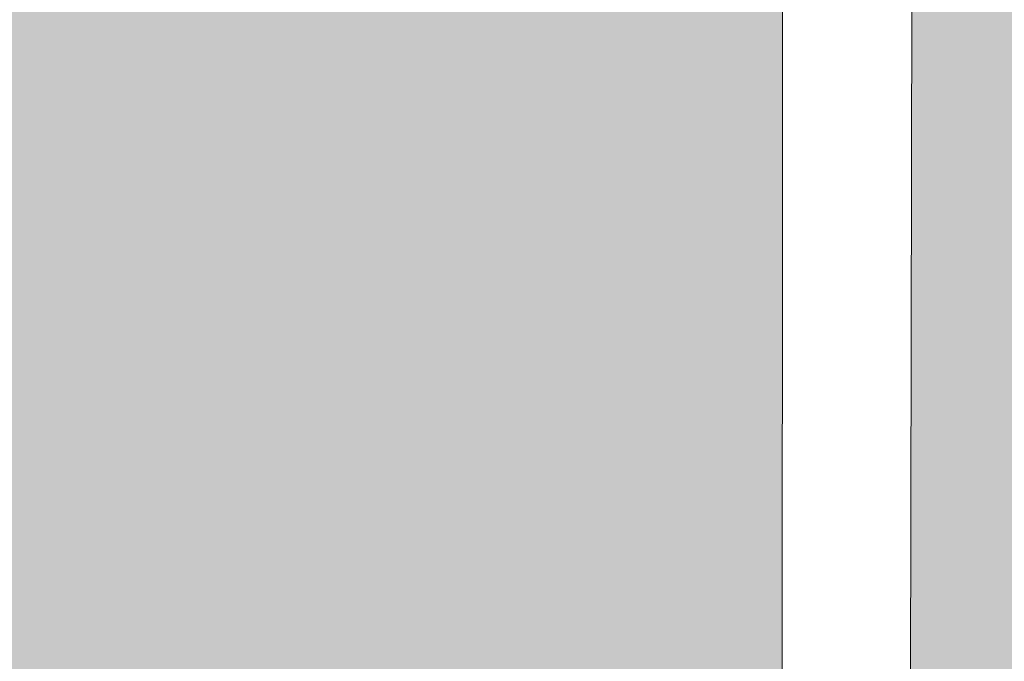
# Model space of a CAD drawing. Header units: millimetres. Extents: x -30280 to 19093, y -19284 to 4746.
# Tile 181 of 256: x -2167 to -1550, y -16670 to -16269. Entities that reach past the tile are written whole.
import ezdxf

# ---------------------------------------------------------------- set-up
doc = ezdxf.new("R2010")
doc.units = ezdxf.units.MM
doc.header["$MEASUREMENT"] = 0
for name, color, linetype in [('Nuevo_07_CR_Cel Ras pladur', 7, 'Continuous'), ('Nuevo_07_CR_Cel Ras vinilic', 7, 'Continuous'), ('Nuevo_08_E_Envans secs', 7, 'Continuous'), ('Nuevo_Puertas Archicad', 7, 'Continuous')]:
    doc.layers.add(name, color=color, linetype=linetype)
for name, color, linetype, lineweight, true_color in [('Nuevo_07_CR_Cel Ras pladur_Pluma_Nº__102', 7, 'Continuous', 5, 0xcccccc), ('Nuevo_07_CR_Cel Ras vinilic_Pluma_Nº__102', 7, 'Continuous', 5, 0xcccccc), ('Nuevo_07_CR_Cel Ras vinilic_Pluma_Nº__79', 7, 'Continuous', 5, 0xaaffd5), ('Nuevo_Puertas Archicad_Pluma_Nº__3', 7, 'Continuous', 5, 0xa4a4a4)]:
    doc.layers.add(name, color=color, linetype=linetype, lineweight=lineweight, true_color=true_color)

# ---------------------------------------------------------------- blocks, each defined once
blk = doc.blocks.new('Forjado_1_1', base_point=(-28050.85, 1700.85))
at = {"layer": 'Nuevo_07_CR_Cel Ras pladur_Pluma_Nº__102', "linetype": 'Continuous', "lineweight": 0, "true_color": 0x333333}
h = blk.add_hatch(color=250, dxfattribs=at)
h.paths.add_polyline_path([(-28050.85, 1700.85), (-1702.11, 1700.85), (-1556.11, 1700.85), (-1556.11, -1703.98), (-1619.11, -1703.98), (-1619.11, -6940.7), (-1544.11, -6940.7), (-1544.11, -7505.7), (-1616.26, -7505.7), (-1616.05, -11923.98), (-1552.9, -11923.98), (-1552.9, -12503.98), (-2036.11, -12503.98), (-2036.11, -12340.7), (-6985.39, -12340.7), (-6985.39, -12549.28), (-7491.4, -12549.28), (-7491.4, -12393.7), (-10655.85, -12393.7), (-10657.1, -13685.07), (-1603.63, -13694.56), (-1609.23, -16937.98), (375.89, -16937.98), (375.89, -16738.98), (1128.89, -16738.98), (1128.89, -17066.98), (2622.91, -17066.98), (5778.89, -17066.98), (5778.89, -16738.98), (6378.89, -16738.98), (6378.89, -12488.98), (5778.89, -12488.98), (5763.89, -12069.98), (3832.9, -12069.98), (2768.91, -12069.98), (2768.91, -12619.14), (2622.91, -12619.14), (2622.91, -12069.98), (843.89, -12069.98), (843.89, -12503.98), (363.89, -12503.98), (363.89, -11923.98), (6641.89, -11923.98), (6627.87, -9203.97), (6003.89, -9207.42), (6010.89, -7490.7), (5790.89, -7490.7), (5790.89, -6940.7), (6010.89, -6940.7), (6010.89, -1710.7), (5770.89, -1710.7), (5770.89, 3861.73), (-28038.85, 3861.73)])
h.paths.add_polyline_path([(7.39, -9099.15), (-1192.61, -9099.15), (-1192.61, 1700.85), (7.39, 1700.85)], flags=0)
h.paths.add_polyline_path([(-1181.11, -11348.2), (-1181.11, -9848.2), (5718.89, -9848.2), (5718.89, -11348.2)], flags=0)
h.paths.add_polyline_path([(38, -16371.48), (-1162, -16371.48), (-1162, -12771.48), (38, -12771.48)], flags=0)
h.paths.add_polyline_path([(2309.36, -16371.48), (1109.36, -16371.48), (1109.36, -12771.48), (2309.36, -12771.48)], flags=0)
h.paths.add_polyline_path([(2226.83, -8799.15), (2226.83, 1400.85), (3726.83, 1400.85), (3726.83, -8799.15)], flags=0)
h.paths.add_polyline_path([(3832.9, -12471.48), (5032.9, -12471.48), (5032.9, -16671.48), (3832.9, -16671.48)], flags=0)
at = {"layer": 'Nuevo_07_CR_Cel Ras pladur_Pluma_Nº__102', "color": 254, "linetype": 'Continuous', "lineweight": 5, "true_color": 0xcccccc, "flags": 128}
blk.add_lwpolyline([(1128.89, -16738.98), (375.89, -16738.98), (375.89, -16937.98), (-1609.23, -16937.98), (-1603.63, -13694.56), (-10657.1, -13685.07), (-10655.85, -12393.7), (-7491.4, -12393.7), (-7491.4, -12549.28), (-6985.39, -12549.28), (-6985.39, -12340.7), (-2036.11, -12340.7), (-2036.11, -12503.98), (-1552.9, -12503.98), (-1552.9, -11923.98), (-1616.05, -11923.98), (-1616.26, -7505.7)], dxfattribs=at)
blk = doc.blocks.new('Puerta 27_6')
at = {"layer": 'Nuevo_Puertas Archicad_Pluma_Nº__3', "color": 253, "linetype": 'Continuous', "lineweight": 5, "true_color": 0xa4a4a4}
blk.add_arc((422, 0), 844, 90, 180, dxfattribs=at)
blk = doc.blocks.new('Muro_61_1', base_point=(-1689.41, -17083.98))
at = {"layer": 'Nuevo_Puertas Archicad', "color": 253, "linetype": 'Continuous', "lineweight": 5, "true_color": 0xa4a4a6, "zscale": 1000, "rotation": 269.9576557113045}
blk.add_blockref('Puerta 27_6', (-1554.96, -16464.59), dxfattribs=at)
blk = doc.blocks.new('Forjado_315_1', base_point=(-3816.41, -16949.98))
at = {"layer": 'Nuevo_07_CR_Cel Ras vinilic_Pluma_Nº__79', "linetype": 'Continuous', "lineweight": 0, "true_color": 0x2a3f35}
blk.add_hatch(color=119, dxfattribs=at).paths.add_polyline_path([(-3816.41, -16949.98), (-1689.31, -16949.98), (-1687, -13808.56), (-3816.41, -13808.56)])
at = {"layer": 'Nuevo_07_CR_Cel Ras vinilic_Pluma_Nº__102', "color": 254, "linetype": 'Continuous', "lineweight": 5, "true_color": 0xcccccc, "flags": 128}
blk.add_lwpolyline([(-3816.41, -16949.98), (-1689.31, -16949.98), (-1687, -13808.56), (-3816.41, -13808.56)], close=True, dxfattribs=at)

msp = doc.modelspace()

# ---------------------------------------------------------------- block references
at = {"layer": 'Nuevo_07_CR_Cel Ras pladur', "color": 254, "linetype": 'Continuous', "lineweight": 5, "true_color": 0xcccccc}
msp.add_blockref('Forjado_1_1', (-28050.85, 1700.85), dxfattribs=at)

# ---------------------------------------------------------------- next in the draw order: block references
at = {"layer": 'Nuevo_08_E_Envans secs', "color": 7, "lineweight": 20}
msp.add_blockref('Muro_61_1', (-1689.41, -17083.98), dxfattribs=at)

# ---------------------------------------------------------------- next in the draw order: block references
at = {"layer": 'Nuevo_07_CR_Cel Ras vinilic', "color": 254, "linetype": 'Continuous', "lineweight": 5, "true_color": 0xcccccc}
msp.add_blockref('Forjado_315_1', (-3816.41, -16949.98), dxfattribs=at)

doc.saveas('drawing.dxf')
